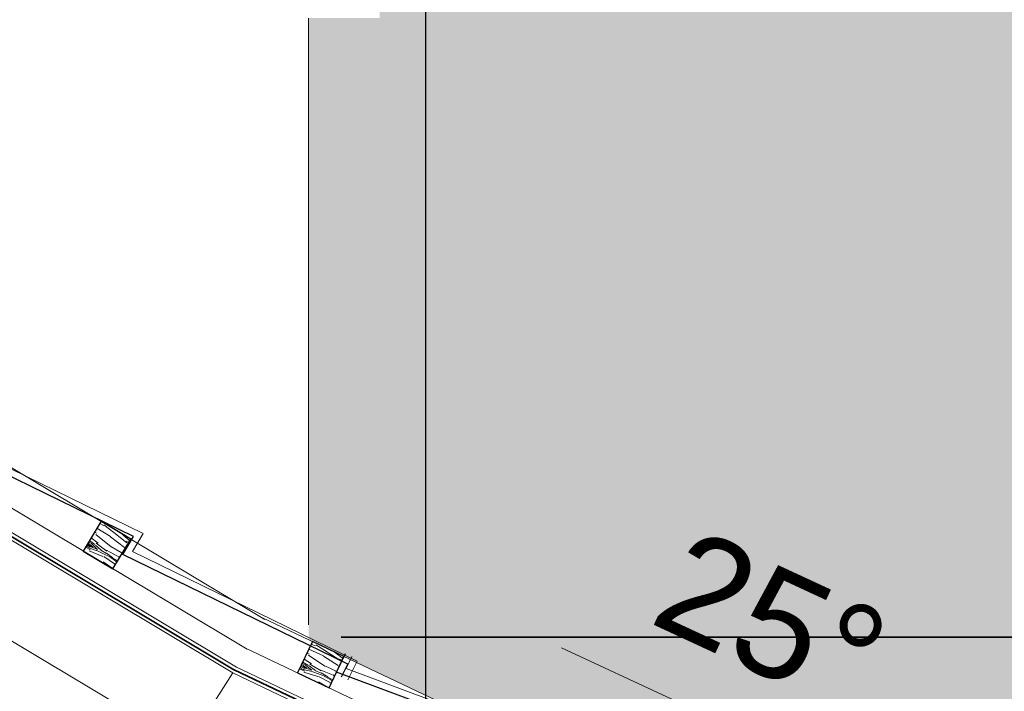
# Model space of a CAD drawing. Header units: millimetres. Extents: x -740 to 33545, y 5178 to 22494.
# Tile 204 of 250: x 9864 to 10005, y 13560 to 13656. Entities that reach past the tile are written whole.
import ezdxf
from ezdxf.lldxf.tags import DXFTag

# ---------------------------------------------------------------- set-up
doc = ezdxf.new("R2010")
doc.units = ezdxf.units.MM
doc.header["$MEASUREMENT"] = 0
doc.layers.add('a3', color=252, linetype='Continuous', lineweight=30, plot=False)
for name, color, linetype, lineweight in [('A_izolacja', 252, 'Continuous', 9), ('A_l.przerywana', 252, 'ICAD_ISO03W100', 9), ('A_linie widokowe', 252, 'Continuous', 18), ('l. przekrojowa', 252, 'Continuous', 30), ('l.widokowa', 252, 'Continuous', 15), ('l.wypeĹ‚nien', 252, 'Continuous', 5)]:
    doc.layers.add(name, color=color, linetype=linetype, lineweight=lineweight)
doc.styles.add('Arial$001', font='arial.ttf', dxfattribs={"height": 1.791991})
tags = doc.linetypes.add('ICAD_ISO03W100', pattern=[30, 12, -18]).pattern_tags.tags
tags[6:7] = [DXFTag(74, 4), DXFTag(75, 0), DXFTag(340, '0'), DXFTag(46, 1.0), DXFTag(50, 0.0), DXFTag(44, 0.0), DXFTag(45, 0.0)]
tags[4:5] = [DXFTag(74, 4), DXFTag(75, 0), DXFTag(340, '0'), DXFTag(46, 1.0), DXFTag(50, 0.0), DXFTag(44, 0.0), DXFTag(45, 0.0)]

msp = doc.modelspace()

# ---------------------------------------------------------------- hatches: boundary and pattern name
for points in [[(9957.82, 13595.61), (9923.25, 13611.65), (9908.21, 13579.4), (9942.77, 13563.36)], [(9958.64, 13593.13), (9993.21, 13577.08), (9978.16, 13544.84), (9943.6, 13560.71)]]:
    msp.add_hatch(color=256).paths.add_polyline_path(points)
at = {"layer": 'l.wypeĹ‚nien'}
h = msp.add_hatch(dxfattribs=at)
h.set_pattern_fill('SPANTILE', color=256, scale=17, style=0)
h.set_pattern_definition([(274.9697, (15.64, 17), (-16.99985222, 204.000017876), [15.699024, -376.776457]), (180, (17, 1.36), (-17, -17), [1.36, -15.64]), (0, (0, 0), (17, 17), [4.76, -12.24]), (90, (4.76, 0), (-17, 17), [1.7, -15.3]), (270, (15.64, 1.7), (17, -17), [1.7, -15.3]), (0, (15.64, 0), (17, 17), [1.36, -15.64]), (0, (0, 1.36), (17, 17), [3.4, -13.6]), (85.0303, (3.4, 1.36), (16.99985222, 204.000017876), [15.699024, -376.776457]), (52.6961, (3.4, 2.21), (-220.999760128, -289.000182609), [4.488136, -444.32475]), (18.4349, (6.12, 5.78), (34.0000074, 16.9999729), [4.300694, -49.458015]), (341.5651, (10.2, 7.14), (-34.0000074, 16.9999729), [4.300694, -49.458015]), (307.3039, (14.28, 5.78), (220.999760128, -289.000182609), [4.488136, -444.32475]), (20.2249, (6.97, 4.59), (-186.999953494, -68.000141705), [3.442245, -340.781524]), (339.7751, (10.2, 5.78), (186.999953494, -68.000141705), [3.442245, -340.781524]), (307.4054, (13.43, 4.59), (170.000169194, -220.999871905), [3.638153, -360.177725]), (52.5946, (4.76, 1.7), (-170.000169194, -220.999871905), [3.638153, -360.177725])])
h.paths.add_polyline_path([(9922.07, 13733.96), (10157.44, 13733.96), (10322.07, 13635.73), (10322.07, 13567.51), (9922.07, 13567.51)])
h.paths.add_polyline_path([(10086.48, 13637.12), (10094.09, 13607.51), (10102.52, 13637.12)], flags=16)
h.paths.add_polyline_path([(10063.96, 13642.39), (10089.75, 13642.39), (10089.75, 13683.57), (10063.96, 13683.57)], flags=8)
h.paths.add_polyline_path([(9915.48, 13665.89), (9915.48, 13656.63), (9905.23, 13656.63), (9905.23, 13567.15), (9922.07, 13559.16), (9922.07, 13733.96), (9661.39, 13733.96)])
h.paths.add_polyline_path([(9801.87, 13703.93), (9806.17, 13719.31), (9833.29, 13703.93)], flags=16)
h.paths.add_polyline_path([(9922.07, 13559.16), (9922.07, 13567.51), (10322.07, 13567.51), (10322.07, 13505.4), (10248.56, 13505.4), (10256.65, 13534.58), (10240.61, 13534.58), (10247.91, 13505.4), (10039.26, 13505.4), (10021.22, 13512.13), (10006.21, 13519.25), (10006.87, 13520.68), (9989.62, 13527.12), (9975.44, 13533.84), (9976.02, 13535.41), (9957.82, 13542.2), (9942.96, 13549.25), (9943.63, 13550.69), (9926.22, 13557.19)])
h.paths.add_polyline_path([(9974.69, 13542.19), (10005.11, 13536.4), (9981.47, 13556.74)], flags=16)
h.paths.add_polyline_path([(10322.07, 13567.51), (10436.4, 13567.51), (10450.03, 13559.38), (10563.85, 13505.4), (10322.07, 13505.4)])
h.paths.add_polyline_path([(10436.4, 13567.51), (10322.07, 13635.73), (10322.07, 13567.51)])
h.paths.add_polyline_path([(10216.94, 13534.25), (10242.91, 13534.25), (10242.91, 13576.03), (10216.94, 13576.03)], flags=24)
h.paths.add_polyline_path([(9959.13, 13588.89), (9949.12, 13567.33), (9983.82, 13551.22), (9993.83, 13572.78)], flags=24)
h.paths.add_polyline_path([(10216.94, 13534.25), (10242.91, 13534.25), (10242.91, 13576.03), (10216.94, 13576.03)], flags=24)
h.paths.add_polyline_path([(9959.13, 13588.89), (9949.12, 13567.33), (9983.82, 13551.22), (9993.83, 13572.78)], flags=24)
h.paths.add_polyline_path([(9775.16, 13738.98), (9769.45, 13717.54), (9802.42, 13708.77), (9808.12, 13730.21)], flags=24)
h = msp.add_hatch(dxfattribs=at)
h.set_pattern_fill('WOOD8', color=256, scale=10, angle=149.0577, style=0)
h.set_pattern_definition([(159.362504, (10604.7146, -2900.7049), (-56.602861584, 22.27366581), [1.11803, -110.68536]), (149.057704, (10603.668, -2900.311), (-3.43511, 13.718601), [1.1, -8.9]), (130.622804, (10602.725, -2899.7452), (-12.0119779, 18.8603351), [0.94868, -30.67409]), (336.182704, (10602.1072, -2899.0251), (-65.17972982, 27.41537904), [0.80623, -79.81635]), (334.252104, (10602.8448, -2899.3507), (-90.91028372, 42.84064307), [1.10454, -109.34907]), (315.021504, (10603.8396, -2899.8305), (20.58883636, -24.00207817), [1.23693, -39.99412]), (139.595404, (10604.0285, -2900.2935), (-37.74254931, 34.28557092), [0.60828, -60.21935]), (155.397904, (10603.5653, -2899.8992), (73.756594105, -32.55709118), [0.90554, -89.64831]), (323.347104, (10602.7419, -2899.5223), (72.04994424, -54.85257296), [1.00499, -99.49377]), (340.367604, (10603.5482, -2900.1222), (-39.44916255, 11.99015022), [0.5099, -50.48029]), (154.252104, (10605.4351, -2901.2534), (90.91028372, -42.84064307), [1.10454, -109.34907]), (160.367604, (10604.4402, -2900.7736), (39.44916255, -11.99015022), [1.0198, -49.97039]), (149.057704, (10603.48, -2900.431), (-3.43511, 13.718601), [1.2, -8.8]), (128.501704, (10602.4505, -2899.8139), (-32.600824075, 42.86241375), [0.8544, -84.58564]), (145.2436037, (10601.9186, -2899.1453), (-114.934197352, 80.561340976), [1.50333, -148.82963]), (154.252104, (10600.6835, -2898.2882), (90.91028372, -42.84064307), [1.10454, -109.34907]), (149.057704, (10599.689, -2897.808), (-3.43511, 13.718601), [1.1, -8.9]), (143.863304, (10607.322, -2902.3846), (-80.626841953, 59.994272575), [1.10454, -109.34907]), (154.252104, (10606.43, -2901.7332), (90.91028372, -42.84064307), [1.10454, -109.34907]), (149.057704, (10607.425, -2902.213), (-3.43511, 13.718601), [0.6, -9.4]), (143.863304, (10606.9102, -2901.9045), (-80.626841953, 59.994272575), [1.10454, -109.34907]), (149.057704, (10606.018, -2901.253), (-3.43511, 13.718601), [1, -9]), (138.752904, (10605.1605, -2900.739), (46.319423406, -39.427289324), [1.11803, -110.68536]), (143.863304, (10604.3199, -2900.0019), (-80.626841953, 59.994272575), [1.10454, -109.34907]), (154.252104, (10603.4279, -2899.3505), (90.91028372, -42.84064307), [1.10454, -109.34907]), (154.252104, (10602.433, -2898.8707), (90.91028372, -42.84064307), [1.10454, -109.34907]), (157.187804, (10601.4381, -2898.3909), (56.60287446, -22.27362129), [1.41421, -69.29646]), (149.057704, (10600.135, -2897.843), (-3.43511, 13.718601), [1.5, -8.5]), (161.586504, (10597.3926, -2903.1943), (-48.02602469, 17.13187653), [0.92195, -91.27349]), (154.768304, (10596.5178, -2902.9031), (82.333448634, -37.69883899), [1.00499, -99.49377]), (140.927604, (10597.3926, -2903.1943), (-46.31939021, 39.42732166), [0.70711, -70.00357]), (139.595404, (10596.8436, -2902.7486), (-37.74254931, 34.28557092), [1.21655, -59.61107]), (149.057704, (10604.494, -2907.102), (-3.43511, 13.718601), [1.2, -8.8]), (158.520004, (10603.4648, -2906.4848), (48.02602105, -17.13189142), [0.60828, -60.21935]), (307.256304, (10602.8988, -2906.2621), (-20.5888245, 24.00209266), [0.53852, -53.31313]), (316.0631037, (10603.2248, -2906.6907), (-66.908229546, 63.42940353), [1.33417, -132.08247]), (156.182704, (10596.4491, -2902.6287), (65.17972982, -27.41537904), [0.80623, -79.81635]), (141.932704, (10596.4491, -2902.6287), (-54.89625662, 44.56906099), [0.80623, -79.81635]), (149.057704, (10604.391, -2907.273), (-3.43511, 13.718601), [0.8, -9.2]), (315.021504, (10603.705, -2906.862), (20.58883636, -24.00207817), [0.82462, -40.40644]), (152.4242037, (10602.65857, -2905.8849), (142.371487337, -73.690973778), [1.70294, -168.59093]), (151.3483037, (10601.1491, -2905.09656), (210.9862617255, -114.825071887), [2.502, -247.69792]), (145.8779037, (10598.95345, -2903.8969), (-140.664851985, 95.986453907), [1.80278, -178.47479]), (139.595404, (10597.461, -2902.8856), (-37.74254931, 34.28557092), [1.82483, -59.0028]), (138.752904, (10604.0313, -2907.8738), (46.319423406, -39.427289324), [1.11803, -110.68536]), (133.112304, (10603.1907, -2907.1366), (29.16567905, -29.14383716), [1.45602, -71.34508]), (149.057704, (10602.196, -2906.074), (-3.43511, 13.718601), [1.3, -8.7]), (157.187804, (10601.0806, -2905.4053), (56.60287446, -22.27362129), [1.41421, -69.29646]), (145.4814037, (10599.777, -2904.857), (-123.511143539, 85.702961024), [1.60312, -158.70907]), (157.8039037, (10598.4561, -2903.9485), (-65.17975129, 27.415322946), [1.31529, -130.21417]), (163.093904, (10597.2383, -2903.4516), (30.87230726, -6.84840007), [1.23693, -39.99412]), (149.057704, (10596.055, -2903.092), (-3.43511, 13.718601), [0.7, -9.3]), (334.252104, (10602.6586, -2905.8849), (-90.91028372, 42.84064307), [2.20907, -108.24454]), (153.8213037, (10604.854, -2906.5015), (99.487122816, -47.982421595), [2.40832, -118.00763]), (149.057704, (10602.693, -2905.439), (-3.43511, 13.718601), [2.3, -7.7]), (144.9721037, (10600.72, -2904.2564), (-106.357399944, 75.419513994), [2.80713, -137.54955]), (149.057704, (10598.421, -2902.645), (-3.43511, 13.718601), [2.5, -7.5]), (141.932704, (10603.7742, -2908.3026), (-54.89625662, 44.56906099), [2.41868, -78.2039]), (142.717504, (10601.87, -2906.8113), (-63.47308699, 49.71082968), [1.81108, -88.74277]), (151.5473037, (10600.429, -2905.71422), (193.832658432, -104.541388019), [2.30217, -227.91512]), (155.5775037, (10598.40493, -2904.6174), (238.423480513, -107.954817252), [3.52278, -348.75552]), (146.0449037, (10607.11635, -2902.72764), (-149.241636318, 101.128308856), [1.90263, -188.36035]), (157.187804, (10605.5382, -2901.665), (56.60287446, -22.27362129), [2.12132, -68.58936]), (151.4436037, (10603.58277, -2900.8425), (202.409342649, -109.683439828), [2.40208, -237.80616]), (138.4380037, (10601.4729, -2899.69423), (84.061866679, -73.712972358), [1.62788, -161.16032]), (149.057704, (10600.255, -2898.614), (-3.43511, 13.718601), [2, -8]), (152.2375037, (10607.73336, -2901.6984), (150.948250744, -78.832896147), [1.80278, -178.47479]), (143.0487037, (10606.1381, -2900.8587), (80.626813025, -59.994302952), [1.9105, -189.13923]), (142.3479037, (10604.61134, -2899.7102), (72.049995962, -54.8525173), [1.71172, -169.4607]), (154.768304, (10603.2561, -2898.6646), (82.333448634, -37.69883899), [2.00998, -98.48878]), (161.1525037, (10601.4379, -2897.80776), (87.475214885, -29.12193258), [1.43178, -141.74643]), (139.595404, (10600.0829, -2897.3452), (-37.74254931, 34.28557092), [1.21655, -59.61107]), (145.2436037, (10606.7564, -2903.328), (-114.934197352, 80.561340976), [1.50333, -148.82963]), (161.8620037, (10605.5213, -2902.471), (126.924380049, -41.11204913), [2.2561, -223.35418]), (149.057704, (10603.377, -2901.769), (-3.43511, 13.718601), [2.5, -7.5]), (143.6174037, (10601.2331, -2900.4832), (89.203704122, -65.136000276), [2.1095, -208.84073]), (142.3479037, (10599.5348, -2899.2319), (72.049995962, -54.8525173), [1.71172, -169.4607]), (149.057704, (10608.093, -2901.098), (-3.43511, 13.718601), [1.7, -8.3]), (140.927604, (10606.6352, -2900.224), (-46.31939021, 39.42732166), [2.82843, -67.88225]), (151.4436037, (10604.43936, -2898.4412), (202.409342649, -109.683439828), [2.40208, -237.80616]), (154.5852037, (10602.3295, -2897.29293), (-190.3974003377, 90.8230770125), [3.11448, -308.33375]), (142.2149037, (10603.4143, -2908.90298), (135.523009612, -104.563449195), [2.51794, -249.27563]), (149.057704, (10601.424, -2907.36), (-3.43511, 13.718601), [2.8, -7.2]), (152.7099037, (10599.0228, -2905.92055), (276.1659606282, -142.2405109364), [4.70956, -466.24691]), (149.057704, (10605.214, -2905.901), (-3.43511, 13.718601), [2.4, -7.6]), (144.2941037, (10603.15546, -2904.6671), (-89.203719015, 65.135987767), [2.40832, -118.00763]), (150.9053037, (10601.19985, -2903.2615), (262.447391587, -145.6755583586), [3.10161, -307.05964]), (151.7840037, (10598.4896, -2901.75333), (176.678841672, -94.258088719), [2.10238, -208.13558]), (154.252104, (10606.0366, -2904.5288), (90.91028372, -42.84064307), [2.20907, -108.24454]), (149.057704, (10604.047, -2903.569), (-3.43511, 13.718601), [3.2, -6.8]), (147.1485037, (10601.30224, -2901.92378), (-243.586937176, 157.6876763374), [3.00167, -297.16495]), (145.4814037, (10598.7806, -2900.2955), (-123.511143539, 85.702961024), [1.60312, -158.70907])])
h.paths.add_polyline_path([(9872.81, 13579.92), (9877.09, 13577.35), (9879.66, 13581.64), (9875.38, 13584.21)])
h = msp.add_hatch(dxfattribs=at)
h.set_pattern_fill('WOOD8', color=256, scale=10, angle=154.6249, style=0)
h.set_pattern_definition([(164.929698, (12230.9408, -2769.5221), (-58.49670825, 16.677387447), [1.11803, -110.68536]), (154.6249, (12229.861, -2769.231), (-4.7497905, 13.3206415), [1.1, -8.9]), (136.189998, (12228.8674, -2768.76), (-13.7850173, 17.60605445), [0.94868, -30.67409]), (341.749898, (12228.1828, -2768.1033), (-67.5319336, 20.96277969), [0.80623, -79.81635]), (339.819298, (12228.9484, -2768.3558), (-94.637571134, 33.81908507), [1.10454, -109.34907]), (320.588698, (12229.9852, -2768.7368), (22.82023576, -21.8914773), [1.23693, -39.99412]), (145.162598, (12230.218, -2769.1793), (-40.89066948, 30.46233003), [0.60828, -60.21935]), (160.965098, (12229.7188, -2768.8318), (76.567154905, -25.248171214), [0.90554, -89.64831]), (328.914298, (12228.8627, -2768.5365), (77.031507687, -47.60405496), [1.00499, -99.49377]), (345.934798, (12229.7234, -2769.0554), (-40.42628617, 8.10651064), [0.5099, -50.48029]), (159.819298, (12231.71115, -2769.9982), (94.637571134, -33.81908507), [1.10454, -109.34907]), (165.934798, (12230.6744, -2769.6171), (40.42628617, -8.10651064), [1.0198, -49.97039]), (154.6249, (12229.685, -2769.369), (-4.7497905, 13.3206415), [1.2, -8.8]), (134.068898, (12228.601, -2768.855), (-36.60526283, 39.49753127), [0.8544, -84.58564]), (150.8107978, (12228.0067, -2768.24115), (-122.207566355, 69.03122559), [1.50333, -148.82963]), (159.819298, (12226.6943, -2767.508), (94.637571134, -33.81908507), [1.10454, -109.34907]), (154.6249, (12225.658, -2767.127), (-4.7497905, 13.3206415), [1.1, -8.9]), (149.430498, (12233.6989, -2770.941), (-86.06676105, 51.889430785), [1.10454, -109.34907]), (159.819298, (12232.7479, -2770.3792), (94.637571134, -33.81908507), [1.10454, -109.34907]), (154.6249, (12233.785, -2770.76), (-4.7497905, 13.3206415), [0.6, -9.4]), (149.430498, (12233.2425, -2770.5031), (-86.06676105, 51.889430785), [1.10454, -109.34907]), (154.6249, (12232.291, -2769.941), (-4.7497905, 13.3206415), [1, -9]), (144.320098, (12231.38795, -2769.5128), (49.92590116, -34.747726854), [1.11803, -110.68536]), (149.430498, (12230.4798, -2768.8607), (-86.06676105, 51.889430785), [1.10454, -109.34907]), (159.819298, (12229.5288, -2768.299), (94.637571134, -33.81908507), [1.10454, -109.34907]), (159.819298, (12228.492, -2767.91795), (94.637571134, -33.81908507), [1.10454, -109.34907]), (162.754998, (12227.4553, -2767.5369), (58.49671675, -16.67734189), [1.41421, -69.29646]), (154.6249, (12226.105, -2767.118), (-4.7497905, 13.3206415), [1.5, -8.5]), (167.153698, (12223.8948, -2772.7102), (-49.46150672, 12.39191648), [0.92195, -91.27349]), (160.335498, (12222.9959, -2772.5052), (85.602369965, -29.533599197), [1.00499, -99.49377]), (146.494798, (12223.8948, -2772.7102), (-49.92587126, 34.74776226), [0.70711, -70.00357]), (145.162598, (12223.3052, -2772.3199), (-40.89066948, 30.46233003), [1.21655, -59.61107]), (154.6249, (12231.342, -2775.91), (-4.7497905, 13.3206415), [1.2, -8.8]), (164.087198, (12230.2577, -2775.396), (49.46150454, -12.39193165), [0.60828, -60.21935]), (312.823498, (12229.6727, -2775.2293), (-22.82022536, 21.89149288), [0.53852, -53.31313]), (321.630298, (12230.0388, -2775.6243), (-72.746110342, 56.63924296), [1.33417, -132.08247]), (161.749898, (12222.901, -2772.2388), (67.5319336, -20.96277969), [0.80623, -79.81635]), (147.499898, (12222.901, -2772.2388), (-58.96109732, 39.03318065), [0.80623, -79.81635]), (154.6249, (12231.256, -2776.091), (-4.7497905, 13.3206415), [0.8, -9.2]), (320.588698, (12230.5334, -2775.7482), (22.82023576, -21.8914773), [0.82462, -40.40644]), (157.9913978, (12229.397, -2774.8772), (148.848922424, -59.531490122), [1.70294, -168.59093]), (156.9154978, (12227.81818, -2774.239), (221.130592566, -93.815035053), [2.502, -247.69792]), (151.4450978, (12225.5165, -2773.258), (-149.31328949, 81.887370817), [1.80278, -178.47479]), (145.162598, (12223.933, -2772.3963), (-40.89066948, 30.46233003), [1.82483, -59.0028]), (144.320098, (12230.9562, -2776.7235), (49.92590116, -34.747726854), [1.11803, -110.68536]), (138.679498, (12230.048, -2776.0714), (31.85544013, -26.17691757), [1.45602, -71.34508]), (154.6249, (12228.955, -2775.11), (-4.7497905, 13.3206415), [1.3, -8.7]), (162.754998, (12227.78, -2774.5529), (58.49671675, -16.67734189), [1.41421, -69.29646]), (151.0485978, (12226.4293, -2774.1337), (-131.242860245, 73.31651752), [1.60312, -158.70907]), (163.371098, (12225.02655, -2773.35765), (-67.531949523, 20.96272177), [1.31529, -130.21417]), (168.661098, (12223.7663, -2772.9813), (31.39107013, -3.8210804), [1.23693, -39.99412]), (154.6249, (12222.553, -2772.738), (-4.7497905, 13.3206415), [0.7, -9.3]), (339.819298, (12229.397, -2774.8772), (-94.637571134, 33.81908507), [2.20907, -108.24454]), (159.388498, (12231.6419, -2775.2779), (103.672773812, -38.104545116), [2.40832, -118.00763]), (154.6249, (12229.388, -2774.43), (-4.7497905, 13.3206415), [2.3, -7.7]), (150.539298, (12227.3096, -2773.4444), (-113.172400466, 64.74571327), [2.80713, -137.54955]), (154.6249, (12224.865, -2772.064), (-4.7497905, 13.3206415), [2.5, -7.5]), (147.499898, (12230.742, -2777.1753), (-58.96109732, 39.03318065), [2.41868, -78.2039]), (148.284698, (12228.7021, -2775.8757), (-67.99629036, 43.318631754), [1.81108, -88.74277]), (157.1144978, (12227.16143, -2774.92362), (203.06024945, -85.243981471), [2.30217, -227.91512]), (161.1446978, (12225.04048, -2774.02833), (247.7718886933, -84.315418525), [3.52278, -348.75552]), (151.6120978, (12233.5275, -2771.30237), (-158.348445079, 86.172912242), [1.90263, -188.36035]), (162.754998, (12231.8536, -2770.3978), (58.49671675, -16.67734189), [2.12132, -68.58936]), (157.0107978, (12229.8277, -2769.7689), (212.095324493, -89.52972854), [2.40208, -237.80616]), (144.0051978, (12227.6164, -2768.83076), (90.816475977, -65.210178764), [1.62788, -161.16032]), (154.6249, (12226.299, -2767.874), (-4.7497905, 13.3206415), [2, -8]), (157.8046978, (12234.04173, -2770.21815), (157.884063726, -63.817100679), [1.80278, -178.47479]), (148.6158978, (12232.37253, -2769.5371), (86.066735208, -51.889463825), [1.9105, -189.13923]), (147.9150978, (12230.74155, -2768.5422), (77.031553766, -47.603994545), [1.71172, -169.4607]), (160.335498, (12229.2913, -2767.633), (85.602369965, -29.533599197), [2.00998, -98.48878]), (166.7196978, (12227.3985, -2766.9566), (89.887811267, -20.49833071), [1.43178, -141.74643]), (145.162598, (12226.005, -2766.6277), (-40.89066948, 30.46233003), [1.21655, -59.61107]), (150.8107978, (12233.2275, -2771.93484), (-122.207566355, 69.03122559), [1.50333, -148.82963]), (167.4291978, (12231.91507, -2771.20167), (130.314096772, -28.604807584), [2.2561, -223.35418]), (154.6249, (12229.713, -2770.711), (-4.7497905, 13.3206415), [2.5, -7.5]), (149.1845978, (12227.45425, -2769.6393), (95.101981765, -56.17483801), [2.1095, -208.84073]), (147.9150978, (12225.64256, -2768.55864), (77.031553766, -47.603994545), [1.71172, -169.4607]), (154.6249, (12234.342, -2769.586), (-4.7497905, 13.3206415), [1.7, -8.3]), (146.494798, (12232.8057, -2768.8572), (-49.92587126, 34.74776226), [2.82843, -67.88225]), (157.0107978, (12230.44728, -2767.29583), (212.095324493, -89.52972854), [2.40208, -237.80616]), (160.1523978, (12228.23597, -2766.35768), (-198.310339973, 71.923643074), [3.11448, -308.33375]), (147.7820978, (12230.44197, -2777.80773), (145.027781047, -90.922735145), [2.51794, -249.27563]), (154.6249, (12228.312, -2776.465), (-4.7497905, 13.3206415), [2.8, -7.2]), (158.2770978, (12225.78187, -2775.2654), (288.662501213, -114.7778774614), [4.70956, -466.24691]), (154.6249, (12231.942, -2774.645), (-4.7497905, 13.3206415), [2.4, -7.6]), (149.861298, (12229.7734, -2773.6169), (-95.101995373, 56.174824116), [2.40832, -118.00763]), (156.4724978, (12227.69067, -2772.4077), (275.3418855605, -119.5276022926), [3.10161, -307.05964]), (157.3511978, (12224.8469, -2771.16956), (184.989731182, -76.673331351), [2.10238, -208.13558]), (159.819298, (12232.6275, -2773.1998), (94.637571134, -33.81908507), [2.20907, -108.24454]), (154.6249, (12230.554, -2772.438), (-4.7497905, 13.3206415), [3.2, -6.8]), (152.7156978, (12227.6628, -2771.06634), (-257.735725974, 133.312770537), [3.00167, -297.16495]), (151.0485978, (12224.9951, -2769.69036), (-131.242860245, 73.31651752), [1.60312, -158.70907])])
h.paths.add_polyline_path([(9903.65, 13562.36), (9908.17, 13560.22), (9910.31, 13564.74), (9905.79, 13566.88)])

# ---------------------------------------------------------------- linework, layer by layer
at = {"linetype": 'Continuous', "lineweight": 5}
for points in [[(9894.32, 13562.36), (9446.31, 13830.93), (9446.31, 13830.93)], [(9905.23, 13569.31), (9905.23, 13656.63), (9905.23, 13656.63)], [(9905.23, 13581.22), (9905.23, 13651.5), (9905.23, 13651.5)], [(9776.57, 13618.43), (9887.62, 13551.9), (9887.62, 13551.9)], [(9941.61, 13566), (10005.11, 13536.4), (10005.11, 13536.4)]]:
    msp.add_lwpolyline(points, dxfattribs=at)
at = {"layer": 'a3'}
msp.add_lwpolyline([(12022.07, 12610.78), (12022.07, 14095.78), (9922.07, 14095.78), (9922.07, 12610.78), (12022.07, 12610.78)], dxfattribs=at)
at = {"layer": 'A_izolacja', "linetype": 'ICAD_ISO03W100', "lineweight": 35, "ltscale": 0.2}
msp.add_line((10035.84, 13495.79), (9894.54, 13562.81), dxfattribs=at)
at = {"layer": 'A_izolacja'}
msp.add_line((10035.84, 13496.34), (9894.75, 13563.26), dxfattribs=at)
for points in [[(9896.38, 13565.79), (9445.9, 13835.85)], [(9894.84, 13563.21), (9445.9, 13832.35)]]:
    msp.add_lwpolyline(points, dxfattribs=at)
at = {"layer": 'A_izolacja', "linetype": 'ICAD_ISO03W100', "lineweight": 35, "ltscale": 0.2}
msp.add_lwpolyline([(9894.58, 13562.79), (9445.9, 13831.77)], dxfattribs=at)
at = {"layer": 'A_l.przerywana', "ltscale": 0.3}
msp.add_line((10034.98, 13505.61), (9898.62, 13570.28), dxfattribs=at)
msp.add_lwpolyline([(9898.95, 13570.08), (9449.86, 13839.3)], dxfattribs=at)
at = {"layer": 'A_linie widokowe', "linetype": 'Continuous', "lineweight": -2}
for points in [[(9909.91, 13567.51), (10436.4, 13567.51)], [(10436.4, 13567.51), (9909.91, 13567.51), (9909.91, 13567.51)]]:
    msp.add_lwpolyline(points, dxfattribs=at)
at = {"layer": 'l. przekrojowa'}
for points in [[(9879.66, 13581.64), (9875.38, 13584.21), (9872.81, 13579.92), (9877.09, 13577.35), (9879.66, 13581.64)], [(9910.31, 13564.74), (9905.79, 13566.88), (9903.65, 13562.36), (9908.17, 13560.22), (9910.31, 13564.74)]]:
    msp.add_lwpolyline(points, dxfattribs=at)
at = {"layer": 'l.widokowa'}
for p, q in [((10032.83, 13501.09), (9896.04, 13565.97)), ((9894.32, 13562.36), (9887.62, 13551.9)), ((9964.51, 13529.07), (9894.32, 13562.36))]:
    msp.add_line(p, q, dxfattribs=at)
at = {"layer": 'l.widokowa', "lineweight": 30}
for points in [[(9909.99, 13561.82), (9910.87, 13563.61), (9878.51, 13579.42), (9880.04, 13582), (9848.37, 13597.47), (9849.9, 13600.05)], [(9974.04, 13532.95), (9974.74, 13534.82), (9941, 13547.41), (9942.27, 13550.13), (9909.25, 13562.46), (9910.52, 13565.17)]]:
    msp.add_lwpolyline(points, dxfattribs=at)
at = {"layer": 'l.widokowa'}
for points in [[(9910.89, 13561.38), (9912.2, 13564.07), (9879.92, 13579.84), (9881.45, 13582.42), (9849.79, 13597.89), (9850.76, 13599.54)], [(9974.98, 13532.6), (9976.02, 13535.41), (9942.36, 13547.97), (9943.63, 13550.69), (9910.62, 13563.01), (9911.43, 13564.75)]]:
    msp.add_lwpolyline(points, dxfattribs=at)

# ---------------------------------------------------------------- texts
at = {"style": 'Arial$001'}
msp.add_text('25°', height=15.328, rotation=-24.8992, dxfattribs=at).set_placement((9953.92, 13569.75))

doc.saveas('drawing.dxf')
